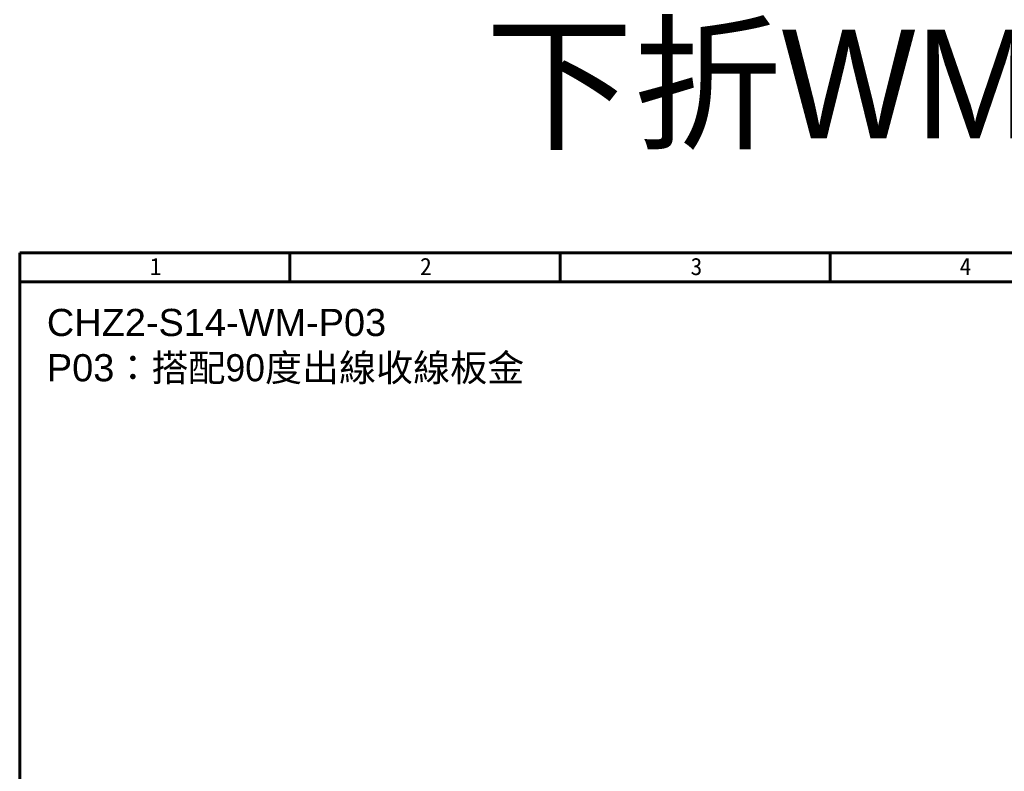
# Model space of a CAD drawing. Header units: millimetres. Extents: x 0 to 7391, y -1386 to 1502.
# Tile 109 of 127: x 6928 to 7109, y 406 to 545. Entities that reach past the tile are written whole.
import ezdxf

# ---------------------------------------------------------------- set-up
doc = ezdxf.new("R2010")
doc.units = ezdxf.units.MM
doc.header["$LTSCALE"] = 0.5
doc.layers.add('BORDER', color=7, linetype='Continuous')
doc.styles.get("Standard").update_dxf_attribs({"font": 'arial.ttf'})
doc.styles.add('標題欄', font='txt')

# ---------------------------------------------------------------- blocks, each defined once
blk = doc.blocks.new('A4-英文圖框-橫式')
at = {"layer": 'BORDER', "color": 123, "linetype": 'Continuous', "lineweight": 60, "ltscale": 25.4}
for p, q in [((2201.45, 183.5), (2201.45, 188.79)), ((2251.2, 183.5), (2251.2, 188.79)), ((2300.95, 183.5), (2300.95, 188.79)), ((2151.7, 183.5), (2549.79, 183.5))]:
    blk.add_line(p, q, dxfattribs=at)
blk.add_lwpolyline([(2151.7, 188.79), (2555.09, 188.79), (2555.09, -95.06), (2151.7, -95.06)], close=True, dxfattribs=at)
at = {"color": 60, "style": '標題欄'}
for s, p in [('1', (2175.64, 184.72)), ('2', (2225.41, 184.72)), ('3', (2275.22, 184.72)), ('4', (2324.76, 184.72))]:
    blk.add_text(s, height=3.18, dxfattribs=at).set_placement(p)

msp = doc.modelspace()

# ---------------------------------------------------------------- block references
msp.add_blockref('A4-英文圖框-橫式', (4776.123, 312.848))

# ---------------------------------------------------------------- texts
at = {"color": 7, "insert": (7129.515, 531.642), "char_height": 20, "attachment_point": 5}
msp.add_mtext_dynamic_manual_height_columns('{\\fPMingLiU|b0|i0|c136|p18;下折WM + 板金P03}', width=289.56, gutter_width=12.5, heights=[0], dxfattribs=at)
at = {"insert": (6932.82, 491.346), "char_height": 5, "attachment_point": 1}
msp.add_mtext_dynamic_manual_height_columns('CHZ2-S14-WM-P03\\PP03{\\fPMingLiU|b0|i0|c136|p18;：搭配90度出線收線板金}', width=97.72052, gutter_width=1, heights=[0], dxfattribs=at)

doc.saveas('drawing.dxf')
